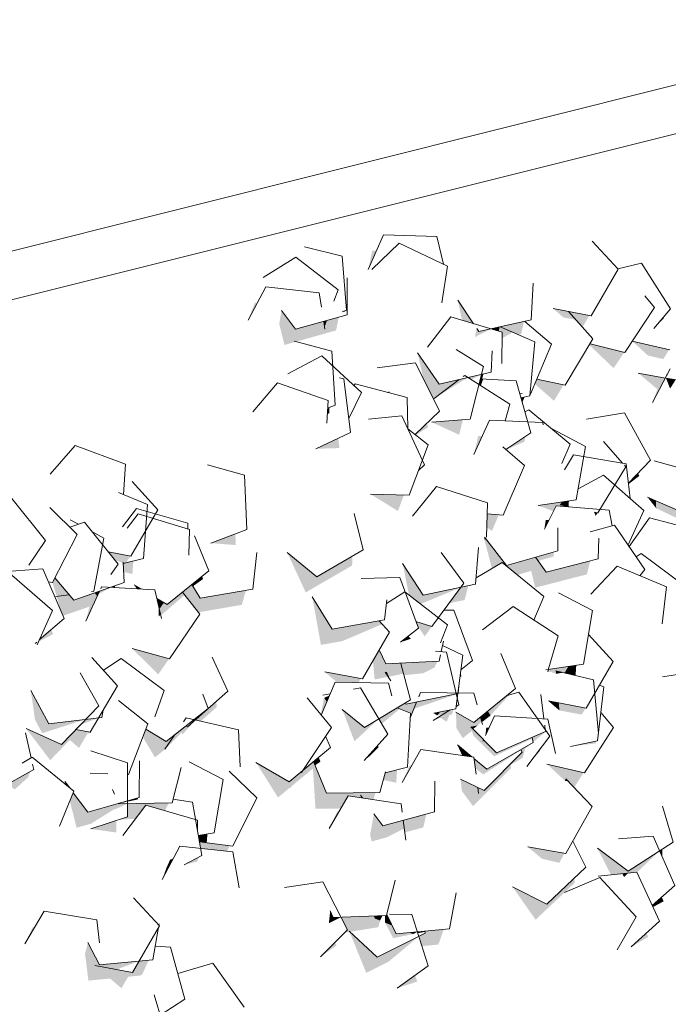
# Model space of a CAD drawing. Header units: millimetres. Extents: x 7522813 to 7573737, y -9734 to 10800.
# Tile 36 of 71: x 7537464 to 7538520, y 2394 to 3999. Entities that reach past the tile are written whole.
import ezdxf

# ---------------------------------------------------------------- set-up
doc = ezdxf.new("R2010")
doc.units = ezdxf.units.MM
doc.header["$MEASUREMENT"] = 0
for name, color, linetype in [('Nowe_2025-10-27 Żywopłot', 7, 'Continuous'), ('Nowe_260-A Balustrady', 7, 'Continuous'), ('Nowe_280-A Dachy Powłoki', 7, 'Continuous')]:
    doc.layers.add(name, color=color, linetype=linetype)
for name, color, linetype, lineweight, true_color in [('Nowe_2025-10-27 Żywopłot_Nr_pióra__81', 7, 'Continuous', 13, 0x6a6a6a), ('Nowe_2025-10-27 Żywopłot_Nr_pióra__82', 7, 'Continuous', 13, 0xaaaaaa), ('Nowe_280-A Dachy Powłoki_Nr_pióra__61', 7, 'Continuous', 13, 0x6a6a6a), ('Nowe_280-A Dachy Powłoki_Nr_pióra__81', 7, 'Continuous', 13, 0x6a6a6a)]:
    doc.layers.add(name, color=color, linetype=linetype, lineweight=lineweight, true_color=true_color)
doc.layers.add('Nowe_260-A Balustrady_Nr_pióra__11', color=7, linetype='Continuous', lineweight=13)

# ---------------------------------------------------------------- blocks, each defined once
blk = doc.blocks.new('ElemPrzekroju_10', base_point=(6982742.1, 0))
at = {"layer": 'Nowe_260-A Balustrady_Nr_pióra__11', "color": 7, "linetype": 'Continuous', "lineweight": 13}
blk.add_line((7524874.6, 472.5), (7545705.1, 5688.5), dxfattribs=at)
blk = doc.blocks.new('ElemPrzekroju_77', base_point=(6982742.1, 0))
at = {"layer": 'Nowe_280-A Dachy Powłoki_Nr_pióra__81', "linetype": 'Continuous', "lineweight": 0, "true_color": 0x1a1a1a}
for points in [[(7538031.5, 3591.6), (7538044.8, 3622.2), (7538037.9, 3622.4)], [(7537846.7, 3537.6), (7537835.8, 3508.7), (7537850.9, 3537.1)], [(7538202.9, 3503.1), (7538177.1, 3541.8), (7538184.1, 3508.8)], [(7537886.3, 3502.9), (7537895, 3468.6), (7537911.2, 3473.1), (7537911.1, 3474.5), (7537913.6, 3473.8), (7537978.9, 3492.2), (7537983.5, 3514), (7537963.2, 3508.3), (7537960.4, 3501), (7537959.7, 3501.5), (7537960.9, 3494.4), (7537927.5, 3498.2), (7537913.1, 3494.1), (7537908.4, 3500.4)], [(7538355.1, 3523.4), (7538332.6, 3527.7), (7538349.1, 3513.5)], [(7538357.8, 3522.9), (7538380.4, 3497.5), (7538391.3, 3516.5)], [(7538246.2, 3498.1), (7538272.5, 3486.7), (7538280.7, 3505.8)], [(7538231.2, 3494.7), (7538244.3, 3490.8), (7538244.9, 3497.8)], [(7538391.4, 3468.7), (7538431, 3430.7), (7538448.2, 3456.5), (7538392.6, 3470.6)], [(7538461.4, 3474.7), (7538487.2, 3451.1), (7538496, 3466.8)], [(7538111.8, 3455.7), (7538121, 3413.8), (7538124.5, 3406.7), (7538142.2, 3411.1)], [(7538213.9, 3413.3), (7538217, 3413.2), (7538219, 3421.4), (7538215.7, 3420.6)], [(7538471.2, 3422.5), (7538502.4, 3396.5), (7538494.4, 3374.8), (7538515.4, 3414.7)], [(7538124.5, 3406.7), (7538137.3, 3381), (7538138.7, 3381.4), (7538138.7, 3381.4), (7538145.8, 3386.8), (7538150.5, 3405.5), (7538146.7, 3404.6), (7538142.2, 3411.1)], [(7538211.6, 3404.2), (7538212.2, 3403.8), (7538211.8, 3405.1)], [(7538302.5, 3405.3), (7538333.9, 3377.5), (7538349.6, 3403.6), (7538305.7, 3412.8)], [(7538286.2, 3384), (7538280, 3382.5), (7538282.3, 3374.7)], [(7538126.6, 3340.5), (7538107.9, 3322.5), (7538109.1, 3321.6), (7538129.4, 3335)], [(7538134.8, 3342.7), (7538179.4, 3322.2), (7538185.5, 3346.8)], [(7537982.4, 3316.6), (7537945.8, 3299.4), (7537984.4, 3300.5)], [(7538210.6, 3320.5), (7538203.4, 3289.9), (7538217, 3320.2)], [(7538470.5, 3259.6), (7538455, 3243.5), (7538455.2, 3241.6), (7538472.9, 3255.2)], [(7538089.4, 3223.8), (7538034.9, 3225.5), (7538079.7, 3198)], [(7538346.6, 3212.7), (7538308, 3206.8), (7538332.8, 3197.7), (7538337.2, 3206.6), (7538358.7, 3204.8), (7538343.7, 3208)], [(7538499.9, 3214.6), (7538486.4, 3220.4), (7538500.4, 3202.4)], [(7538224.3, 3171.4), (7538232.8, 3165.6), (7538244.1, 3191.7), (7538224.9, 3193.2)], [(7537775.1, 3145.7), (7537815.7, 3142.4), (7537814.9, 3160.8)], [(7538220.4, 3152), (7538232.8, 3104.2), (7538249.6, 3114.2), (7538274.4, 3093.9), (7538296.8, 3100.4), (7538303.3, 3073), (7538387.6, 3094.7), (7538392.8, 3116.9), (7538321.3, 3098.5), (7538304, 3122.8), (7538256.3, 3108.9), (7538223.7, 3151.7), (7538223.7, 3151)], [(7537947.6, 3090.8), (7537899.4, 3130.5), (7537929.5, 3065.3), (7538005.1, 3109.1), (7538005.7, 3124.6)], [(7537632.1, 3112.4), (7537632.9, 3098.6), (7537647.2, 3095.2), (7537648.8, 3116.6)], [(7538087.4, 3112.6), (7538097.8, 3061), (7538098.6, 3060.4), (7538110.6, 3076.8)], [(7537512.3, 3082.4), (7537510.7, 3082.6), (7537511.5, 3080.7)], [(7537517, 3081.8), (7537523, 3061.7), (7537526.8, 3081.8), (7537520.7, 3089)], [(7537522.4, 3058.5), (7537524.2, 3057.8), (7537531, 3035), (7537534.4, 3027.2), (7537577.3, 3042.2), (7537571.3, 3018.6), (7537593.7, 3067.1), (7537589.1, 3060.3), (7537585.7, 3064.4), (7537551.6, 3052.5), (7537543.9, 3061.5)], [(7537612, 3073.6), (7537618.8, 3073.2), (7537619.3, 3076.2)], [(7537661.4, 3070.9), (7537650.2, 3077.6), (7537654.1, 3071.3)], [(7537729, 3065.7), (7537734.2, 3059), (7537734.5, 3059.2), (7537734.6, 3058.5), (7537754.7, 3032.9), (7537825.4, 3045), (7537832.2, 3068.6), (7537757.6, 3055.9), (7537744.3, 3078.1)], [(7538154.3, 3036.2), (7538155.1, 3036.2), (7538163.6, 3047.8), (7538188.3, 3052.9), (7538194.3, 3076), (7538181.7, 3073.3)], [(7537698.5, 3048.6), (7537687.2, 3055.4), (7537691.1, 3037.9)], [(7537940.2, 3058.2), (7537954.3, 2979.8), (7537989.3, 2986), (7538003.6, 3010.9), (7537972.4, 3005.4)], [(7537494.2, 2984.9), (7537518.1, 2997.3), (7537515, 3004.6), (7537495.5, 2987.8)], [(7537489.1, 2982.2), (7537489, 2982.1), (7537489.1, 2982.2)], [(7537707.1, 2957.4), (7537646.9, 2973.7), (7537689.4, 2931.7)], [(7538039, 2953.4), (7538041.8, 2923.7), (7538059.6, 2934.4), (7538059.1, 2935.1), (7538061.7, 2935.6), (7538084.7, 2949.5), (7538087, 2940.8), (7538103.3, 2944.2), (7538101.7, 2951.1), (7538059.9, 2948.9), (7538049.4, 2971.6)], [(7538324.7, 2939.6), (7538324.1, 2937.3), (7538337.3, 2932.6), (7538336.8, 2937.3), (7538351, 2933.9), (7538357.3, 2944.7)], [(7537960.4, 2935.8), (7537980.2, 2919), (7538015.5, 2918.4), (7538019.1, 2924.8)], [(7538181.6, 2933.3), (7538180.8, 2927.5), (7538183.3, 2928.5)], [(7537481.8, 2905.4), (7537488.5, 2858), (7537500.7, 2870.6)], [(7537954.2, 2866.3), (7537954.7, 2865.5), (7537963.7, 2886.9), (7537959.8, 2893.5), (7537959.2, 2893.5)], [(7538324.7, 2888.4), (7538342.8, 2872.9), (7538341.7, 2885.2)], [(7537750.3, 2857.6), (7537758.8, 2855.6), (7537784.7, 2878.5), (7537783.8, 2887.3)], [(7538091.4, 2885.2), (7538078.4, 2877.4), (7538100.4, 2868.7), (7538100, 2862.2), (7538110.2, 2886.7), (7538092.7, 2883.1)], [(7538225.9, 2871.8), (7538214, 2862), (7538215.5, 2856.5), (7538225.8, 2861), (7538230.7, 2865)], [(7537531.5, 2817.5), (7537474.3, 2843.3), (7537513.4, 2791.9), (7537545.3, 2824.9), (7537560.3, 2811.9), (7537574.1, 2835.4), (7537579.5, 2836.1), (7537581.9, 2843.6), (7537578.4, 2837.5), (7537555.2, 2842.1)], [(7537664.2, 2829.5), (7537684, 2796.6), (7537700.9, 2809.8), (7537700.1, 2810), (7537715.6, 2832.8), (7537702.1, 2822.1), (7537669.2, 2842.5)], [(7538175, 2844.2), (7538185.3, 2827.7), (7538199.9, 2839.6), (7538202.7, 2831.9), (7538209.1, 2835.6), (7538201.1, 2843.8)], [(7538195.2, 2801.3), (7538176.5, 2816.8), (7538184.4, 2799.6), (7538192.4, 2798.4)], [(7537949, 2795.3), (7537951.2, 2795.3), (7537951, 2797)], [(7538036.8, 2804.9), (7538028.8, 2796.1), (7538030.8, 2796.1), (7538036.6, 2801.1)], [(7538211.1, 2737.6), (7538183.9, 2741.6), (7538202, 2717.1), (7538263.9, 2779.1), (7538263.2, 2784.1), (7538280.7, 2794.2), (7538276.9, 2799.6), (7538220.1, 2742.6), (7538209.8, 2747.5)], [(7538305.8, 2802.6), (7538289.7, 2781.6), (7538307.1, 2802.6)], [(7537902.5, 2756.7), (7537848.5, 2788.3), (7537884.4, 2731.1), (7537903.8, 2747.3), (7537904.7, 2746.4), (7537907, 2749.9), (7537941.3, 2778.3), (7537945.4, 2712.8), (7537986.8, 2713.2), (7537998.9, 2734), (7538021.9, 2730.5), (7538018.5, 2735.1), (7538033, 2739.1), (7537963.5, 2738.4), (7537942.4, 2789.8), (7537925.1, 2775.4), (7537922.8, 2772), (7537921.4, 2772.4)], [(7538056.1, 2759.7), (7538077, 2755.1), (7538078.3, 2776.2), (7538059.2, 2771.1)], [(7538086.4, 2755.7), (7538102.1, 2783.3), (7538098.9, 2783.8)], [(7538382.1, 2771.4), (7538322.5, 2785.5), (7538351.6, 2758.5), (7538353.3, 2761.6), (7538366.8, 2747.4)], [(7537579.7, 2770.8), (7537578.3, 2770.8), (7537579.7, 2769.9)], [(7537537.4, 2757.1), (7537538.6, 2752.1), (7537545.1, 2746.8)], [(7537545.3, 2725.5), (7537556.4, 2681.8), (7537579.8, 2688.4), (7537579.8, 2708.9), (7537574.5, 2707.4), (7537550.9, 2738.9)], [(7537627.2, 2695.5), (7537652.3, 2696.1), (7537669.3, 2718.6), (7537686.4, 2713.6), (7537685, 2722), (7537639.4, 2720.9), (7537639.4, 2699.5)], [(7537967.9, 2680.7), (7537983.8, 2708), (7537980.9, 2708.5)], [(7538088.3, 2694.1), (7538090.8, 2674.1), (7538121.1, 2682.3), (7538126, 2704.3)], [(7537621.3, 2693.5), (7537579.8, 2679.8), (7537621.3, 2674)], [(7538061.4, 2666.1), (7538034.4, 2670.3), (7538037, 2659.5)], [(7537756.3, 2658.8), (7537757.9, 2649.3), (7537761.6, 2648), (7537762.3, 2647.9), (7537762.5, 2649.2), (7537764.5, 2647.7), (7537801.5, 2643.8), (7537805.8, 2652.5)], [(7538291.3, 2650.5), (7538314.4, 2631.3), (7538327.9, 2644.1)], [(7538454.8, 2611), (7538404.7, 2648.4), (7538426.7, 2605.2), (7538456.6, 2608.2), (7538455.2, 2611.3)], [(7538510.2, 2646.9), (7538505.8, 2644), (7538510.1, 2634.3)], [(7537703, 2617.1), (7537695.8, 2597.3), (7537703.8, 2612.5)], [(7538322.1, 2557.5), (7538266.2, 2585.7), (7538304, 2531.9), (7538351, 2576.3), (7538350.9, 2576.4), (7538351.3, 2576.6), (7538367.7, 2592.1), (7538366.8, 2599.7)], [(7538493.7, 2555.2), (7538495, 2552.5), (7538512.5, 2561.9), (7538509.4, 2568.9)], [(7537987, 2536.2), (7537997.8, 2515.5), (7537993.7, 2511.4), (7538001.1, 2511.7), (7538028.1, 2445.4), (7538064.5, 2463.6), (7538059.9, 2477.8), (7538046.1, 2470.9), (7538000.4, 2513.3), (7538041.9, 2534.1), (7538040.6, 2537.9)], [(7537471.8, 2492.8), (7537487.9, 2519.8), (7537485.4, 2520.2)], [(7538113.8, 2504.8), (7538118.9, 2488.9), (7538145.7, 2491.4), (7538154.3, 2516.1), (7538123.6, 2513.3), (7538124.2, 2510)], [(7538459.6, 2487.5), (7538487.5, 2504), (7538484.6, 2510.4)], [(7537977.1, 2494.9), (7537953.7, 2471.5), (7537979.7, 2489.9)], [(7537570.1, 2476.3), (7537575.6, 2432.7), (7537610.8, 2436.1), (7537629.5, 2420.2), (7537640.3, 2439), (7537660.2, 2440.9), (7537655.3, 2459.1), (7537647.6, 2445.7), (7537585.8, 2457.3), (7537590.2, 2465), (7537585.7, 2473.7)], [(7538107.9, 2441.4), (7538078.4, 2420.4), (7538111.1, 2431.2)]]:
    blk.add_hatch(color=250, dxfattribs=at).paths.add_polyline_path(points)
at = {"layer": 'Nowe_280-A Dachy Powłoki_Nr_pióra__61', "color": 251, "linetype": 'Continuous', "lineweight": 13, "true_color": 0x6a6a6a}
for p, q in [((7525090.8, 452.4), (7545724.4, 5610.8)), ((7538232, 3433.6), (7538232.9, 3433.8)), ((7538062.9, 3391.3), (7538065.5, 3391.9))]:
    blk.add_line(p, q, dxfattribs=at)
blk = doc.blocks.new('ElemPrzekroju_352', base_point=(6982742.1, 0))
at = {"layer": 'Nowe_2025-10-27 Żywopłot_Nr_pióra__81', "linetype": 'Continuous', "lineweight": 0, "true_color": 0x1a1a1a}
for points in [[(7537908.4, 3500.4), (7537890.2, 3524.7), (7537886.3, 3502.9)], [(7537993.3, 3524.4), (7537989, 3522.6), (7537994, 3522.9)], [(7538355.1, 3523.4), (7538349.1, 3513.5), (7538369.6, 3509.6), (7538357.8, 3522.9)], [(7537958.8, 3507), (7537927.5, 3498.2), (7537960.9, 3494.4)], [(7537963.2, 3508.3), (7537958.8, 3507), (7537959.7, 3501.5), (7537960.4, 3501)], [(7538244.9, 3497.8), (7538244.3, 3490.8), (7538249.3, 3489.3), (7538249.2, 3479.3), (7538266.7, 3489.2), (7538246.2, 3498.1)], [(7538280.7, 3505.8), (7538272.5, 3486.7), (7538276.6, 3484.9), (7538280.7, 3486.9), (7538284.9, 3506.7)], [(7538496.6, 3495.2), (7538513, 3512.2), (7538511.6, 3513)], [(7538208, 3495.5), (7538205.2, 3481.4), (7538231.2, 3494.7), (7538211.5, 3490.3)], [(7537911.1, 3474.5), (7537911.2, 3473.1), (7537912.6, 3474.1)], [(7538487.2, 3451.1), (7538512, 3445.6), (7538521.6, 3461), (7538496, 3466.8)], [(7538193.9, 3415.6), (7538199.5, 3412), (7538215.7, 3420.6)], [(7538517.5, 3421.4), (7538515.2, 3414.7), (7538515.4, 3414.7), (7538519.1, 3421.8)], [(7538179.6, 3412.2), (7538138.7, 3381.4), (7538138.7, 3381.4), (7538193.9, 3415.6)], [(7538145.8, 3386.8), (7538179.6, 3412.2), (7538150.5, 3405.5)], [(7538211.8, 3405.1), (7538212.2, 3403.8), (7538214.7, 3402.2), (7538218.7, 3413.1), (7538213.9, 3413.3)], [(7538532.1, 3411.7), (7538516.4, 3414.5), (7538523, 3397.4)], [(7538282.3, 3389.5), (7538278, 3389.9), (7538278, 3389.7)], [(7537964.6, 3356), (7537968.2, 3357.5), (7537967.9, 3366.7), (7537965.2, 3365.6)], [(7538255.4, 3298.4), (7538256.1, 3297.8), (7538285.8, 3310.8), (7538287.2, 3319.5)], [(7538358.8, 3279.9), (7538351.1, 3265.2), (7538360, 3280.3)], [(7538343.7, 3208), (7538357.6, 3205), (7538358.2, 3214.5), (7538346.6, 3212.7)], [(7538544, 3195.6), (7538499.9, 3214.6), (7538500.4, 3202.4), (7538536.6, 3185.2), (7538559.7, 3212.4)], [(7538404.9, 3194.9), (7538399.6, 3196), (7538401.6, 3189.9)], [(7538320.5, 3183.1), (7538318.2, 3168.5), (7538325.5, 3183.2)], [(7538223.7, 3151.7), (7538220.9, 3155.4), (7538220.4, 3152), (7538223.7, 3151)], [(7538304, 3122.8), (7538308.4, 3116.7), (7538333.3, 3123.7), (7538333.2, 3131.3)], [(7538098.6, 3060.4), (7538116.7, 3046.4), (7538181.7, 3073.3), (7538121.1, 3060.7), (7538110.6, 3076.8)], [(7538181.7, 3073.3), (7538185.7, 3078.6), (7538185.7, 3078.7)], [(7538145.4, 3024.1), (7538145.6, 3024), (7538154.5, 3036.2), (7538154.3, 3036.2)], [(7537989.3, 2986), (7538052.7, 3013), (7538053.1, 3014.4), (7538048.9, 3019), (7538003.6, 3010.9)], [(7538134.9, 3010), (7538109, 3017.9), (7538111.8, 3010.4), (7538123.4, 2993.6), (7538145.4, 3024.1)], [(7538083.7, 2984.2), (7538100.8, 2989.7), (7538096.8, 2994.3)], [(7538101.7, 2951.1), (7538103.3, 2944.2), (7538120.7, 2933.5), (7538139.3, 2942.8), (7538144.2, 2953.4)], [(7538084.7, 2949.5), (7538061.7, 2935.6), (7538065.1, 2928), (7538089, 2932.8)], [(7538087, 2940.8), (7538089.7, 2930.4), (7538120.7, 2933.5), (7538103.3, 2944.2)], [(7538324.7, 2939.6), (7538320.6, 2938.9), (7538324.4, 2938.5)], [(7538336.8, 2937.3), (7538337.3, 2932.6), (7538348.1, 2934.6)], [(7538351, 2933.9), (7538366.6, 2930.3), (7538369.1, 2930.5), (7538370.2, 2946.8), (7538357.3, 2944.7)], [(7538041.8, 2923.7), (7538041.9, 2923.4), (7538063.6, 2927.7), (7538068.1, 2921.1), (7538059.6, 2934.4)], [(7538059.1, 2935.1), (7538063.8, 2927.9), (7538065.1, 2928), (7538061.7, 2935.6)], [(7537968.1, 2897.3), (7537959.8, 2893.5), (7537963.7, 2886.9)], [(7538091.4, 2885.2), (7538091.6, 2884.8), (7538098.7, 2888.5), (7538098.5, 2889.4)], [(7538105.6, 2875.7), (7538172.3, 2898.4), (7538173.4, 2899.8), (7538110.2, 2886.7)], [(7538113.4, 2897.6), (7538113.5, 2894.9), (7538114.7, 2897.7)], [(7538172.3, 2898.4), (7538175, 2900.1), (7538173.4, 2899.8)], [(7538175, 2900.1), (7538175.1, 2899.4), (7538175.3, 2899.5), (7538176.4, 2900.4)], [(7538175.3, 2899.5), (7538177.3, 2900.6), (7538176.4, 2900.4)], [(7538177.3, 2900.6), (7538177.3, 2900.1), (7538177.7, 2900.3), (7538177.9, 2900.7)], [(7538225.9, 2871.8), (7538230.7, 2865), (7538261.2, 2898.1), (7538256.2, 2896.6)], [(7537989.1, 2874.3), (7538009, 2822.7), (7538048.5, 2859.5), (7538025.1, 2845.4)], [(7538078.4, 2877.4), (7538048.5, 2859.5), (7538053.5, 2851.1), (7538082.9, 2875.7)], [(7538137, 2856.8), (7538149.6, 2860.8), (7538159.2, 2854.5), (7538163.4, 2865.3), (7538168.2, 2866.9), (7538169.7, 2874.7), (7538164.9, 2873.7)], [(7538143.7, 2864.7), (7538154, 2867.1), (7538164.9, 2873.7), (7538148.6, 2870.5)], [(7538341.7, 2885.2), (7538342.8, 2872.9), (7538379, 2866.2), (7538385.5, 2876.7)], [(7538138.1, 2868.5), (7538143.7, 2864.7), (7538148.6, 2870.5)], [(7538203.4, 2853.2), (7538174.3, 2870.4), (7538175, 2844.2), (7538201.1, 2843.8), (7538198.6, 2846.3), (7538209.6, 2848.5), (7538215.9, 2854.9), (7538214, 2862)], [(7538216.2, 2853.6), (7538225.8, 2861), (7538215.5, 2856.5)], [(7538209.6, 2848.5), (7538198.6, 2846.3), (7538202.1, 2842.8)], [(7538222.3, 2832.2), (7538228.3, 2845.1), (7538223.5, 2844.6)], [(7538209.1, 2835.6), (7538202.7, 2831.9), (7538236.3, 2798.2), (7538298.6, 2827.2), (7538298.2, 2829), (7538240.2, 2803.7), (7538220.8, 2823.6), (7538218, 2823), (7538219.1, 2825.3)], [(7538218, 2823), (7538220.8, 2823.6), (7538219.1, 2825.3)], [(7538319.6, 2838.4), (7538298.2, 2829), (7538300, 2821.6), (7538319.3, 2837.4)], [(7538404.4, 2834.4), (7538406.1, 2835.1), (7538406.1, 2835.2)], [(7538036.8, 2804.9), (7538036.6, 2801.1), (7538048.8, 2813.5), (7538046.3, 2815.3)], [(7538205.6, 2778.9), (7538218.6, 2768.6), (7538280.2, 2808.1), (7538279.8, 2808.8), (7538224.5, 2777), (7538203.5, 2794.4)], [(7538282, 2804.7), (7538276.9, 2799.6), (7538280.7, 2794.2), (7538283.1, 2796.4), (7538287.1, 2811), (7538295.4, 2817.8), (7538279.8, 2808.8)], [(7538305.8, 2802.6), (7538307.1, 2802.6), (7538311, 2807.6), (7538310.9, 2809.2)], [(7538361, 2814.4), (7538401.8, 2819.1), (7538401.7, 2822.9)], [(7537949, 2795.3), (7537942.4, 2789.8), (7537945, 2783.6), (7537953.6, 2789.6), (7537951.2, 2795.3)], [(7538024.8, 2791.6), (7538030.8, 2796.1), (7538028.8, 2796.1)], [(7538195.2, 2801.3), (7538192.4, 2798.4), (7538200, 2797.3)], [(7537921.4, 2772.4), (7537921.6, 2772.3), (7537925.1, 2775.4)], [(7538181.8, 2760.7), (7538183.9, 2741.6), (7538211.1, 2737.6), (7538209.8, 2747.5)], [(7538351.6, 2758.5), (7538357.5, 2757.1), (7538353.3, 2761.6)], [(7538018.5, 2735.1), (7538021.9, 2730.5), (7538039.9, 2727.7), (7538043.2, 2739.1), (7538033, 2739.1)], [(7538055.1, 2685.1), (7538040.7, 2704.7), (7538034.4, 2670.3), (7538061.4, 2666.1), (7538090, 2680.6), (7538088.3, 2694.1)], [(7538327.9, 2644.1), (7538314.4, 2631.3), (7538342.6, 2624.6), (7538350.9, 2640)], [(7538455.2, 2611.3), (7538456.6, 2608.2), (7538468.7, 2609.4), (7538468.9, 2609), (7538505.8, 2644)], [(7538454.9, 2608), (7538445, 2607), (7538448.1, 2601.5)], [(7538351.2, 2576.5), (7538350.9, 2576.4), (7538351, 2576.3)], [(7537974, 2535.8), (7537969.4, 2546.2), (7537967.2, 2526.2), (7537987, 2536.2)], [(7538040.6, 2537.9), (7538041.9, 2534.1), (7538050.7, 2530.5), (7538054.6, 2538.4)], [(7538058.5, 2538.5), (7538058.7, 2527.2), (7538070.3, 2522.5), (7538061.4, 2540.2), (7538061, 2538.6)], [(7538041.9, 2534.1), (7538000.4, 2513.3), (7538001.6, 2512.3), (7538047.7, 2519.7), (7538050.7, 2530.5)], [(7538070.3, 2522.5), (7538058.7, 2527.2), (7538072.1, 2501.9), (7538104.7, 2508.5), (7538098.6, 2511), (7538077.1, 2509)], [(7538059.9, 2477.8), (7538064.5, 2463.6), (7538113.8, 2504.8)], [(7538098.6, 2511), (7538104.7, 2508.5), (7538111.4, 2512.2)], [(7538111.4, 2512.2), (7538112.1, 2510), (7538123.8, 2512.3), (7538123.6, 2513.3)]]:
    blk.add_hatch(color=250, dxfattribs=at).paths.add_polyline_path(points)
at = {"layer": 'Nowe_2025-10-27 Żywopłot_Nr_pióra__82', "color": 253, "linetype": 'Continuous', "lineweight": 13, "true_color": 0xaaaaaa}
for p, q in [((7538056, 3648), (7538031.5, 3591.6)), ((7538143, 3645.2), (7538056, 3648)), ((7538154.2, 3600.3), (7538143, 3645.2)), ((7537988.8, 3613.4), (7537927.8, 3628.4)), ((7538081.9, 3634.6), (7538037.1, 3591.4)), ((7538160.7, 3597.2), (7538081.9, 3634.6)), ((7538438.2, 3592.1), (7538396.1, 3637.9)), ((7537913.3, 3611.8), (7537860.4, 3578.5)), ((7537982.5, 3558.2), (7537913.3, 3611.8)), ((7537995.8, 3525.5), (7537988.8, 3613.4)), ((7538151.1, 3537.2), (7538160.7, 3597.2)), ((7538476.6, 3601.6), (7538437.9, 3592.5)), ((7538523.9, 3527.5), (7538476.6, 3601.6)), ((7538394.3, 3515.9), (7538438.2, 3592.1)), ((7537864.7, 3563.2), (7537835.8, 3508.7)), ((7537951.2, 3553.3), (7537864.7, 3563.2)), ((7537996.9, 3517.8), (7537997.3, 3578)), ((7538296.5, 3509.3), (7538300.1, 3569.2)), ((7537955.1, 3529.9), (7537951.2, 3553.3)), ((7537975.3, 3539.7), (7537982.5, 3558.2)), ((7538497.7, 3529.4), (7538481.9, 3548.8)), ((7538177.1, 3541.8), (7538202.9, 3503.1)), ((7537890.2, 3524.7), (7537913.1, 3494.1)), ((7537913.1, 3494.1), (7537996.9, 3517.8)), ((7537989, 3522.6), (7537995.8, 3525.5)), ((7538165.7, 3514.2), (7538127.9, 3465.1)), ((7538249.3, 3489.3), (7538165.7, 3514.2)), ((7538332.6, 3527.7), (7538394.3, 3515.9)), ((7538397.3, 3478.4), (7538357.8, 3522.9)), ((7538449.1, 3456.2), (7538497.7, 3529.4)), ((7538496.6, 3495.2), (7538523.9, 3527.5)), ((7537960.9, 3494.4), (7537958.8, 3507)), ((7537960.4, 3501), (7537963.2, 3508.3)), ((7538211.5, 3490.3), (7538296.5, 3509.3)), ((7538302.5, 3473.7), (7538246.2, 3498.1)), ((7538329.9, 3469.6), (7538286.3, 3507)), ((7538208, 3495.5), (7538211.5, 3490.3)), ((7538248.8, 3438.5), (7538249.3, 3489.3)), ((7537971.8, 3458.5), (7537911.1, 3474.5)), ((7538294.4, 3385.9), (7538302.5, 3473.7)), ((7538295.4, 3388.6), (7538329.9, 3469.6)), ((7538352, 3403.1), (7538397.3, 3478.4)), ((7538392.6, 3470.6), (7538449.1, 3456.2)), ((7538461.4, 3474.7), (7538522.6, 3460.7)), ((7537955.8, 3450.6), (7537900.2, 3421.7)), ((7538020.2, 3391.3), (7537955.8, 3450.6)), ((7537977.4, 3370.4), (7537971.8, 3458.5)), ((7538111.8, 3455.7), (7538146.7, 3404.6)), ((7538218.9, 3433.2), (7538174.4, 3461)), ((7538231.5, 3424.3), (7538233.3, 3459.1)), ((7538108.3, 3439.3), (7538045.9, 3431.3)), ((7538147.5, 3360.6), (7538108.3, 3439.3)), ((7538146.7, 3404.6), (7538231.5, 3424.3)), ((7538188.6, 3419), (7538185.8, 3416.9)), ((7538262.1, 3371.8), (7538188.6, 3419)), ((7538197.5, 3347.8), (7538218.9, 3433.2)), ((7538471.2, 3422.5), (7538515.4, 3414.7)), ((7538523.1, 3429.4), (7538494.4, 3374.8)), ((7537883.7, 3407), (7537843.5, 3359.6)), ((7537965.9, 3378), (7537883.7, 3407)), ((7537991.5, 3413.6), (7537984.4, 3415)), ((7538002.5, 3326.1), (7537991.5, 3413.6)), ((7538010.2, 3405.1), (7538008.3, 3402.4)), ((7538094.5, 3383), (7538010.2, 3405.1)), ((7538179.6, 3412.2), (7538138.7, 3381.4)), ((7538272.3, 3410.2), (7538213.9, 3413.3)), ((7538296.1, 3325.4), (7538272.3, 3410.2)), ((7538305.7, 3412.8), (7538352, 3403.1)), ((7538516.4, 3414.5), (7538533.1, 3411.6)), ((7537999.7, 3348.7), (7538020.2, 3391.3)), ((7538278, 3389.9), (7538282.3, 3389.5)), ((7538280, 3382.5), (7538294.4, 3385.9)), ((7538294.7, 3388.7), (7538295.4, 3388.6)), ((7537963.7, 3340.9), (7537965.9, 3378)), ((7537965.2, 3365.6), (7537977.4, 3370.4)), ((7538095.6, 3332.6), (7538094.5, 3383)), ((7538254.3, 3344.9), (7538262.1, 3371.8)), ((7538107.9, 3322.5), (7538147.5, 3360.6)), ((7538292.8, 3363), (7538286.6, 3359.4)), ((7538360, 3307), (7538292.8, 3363)), ((7538449, 3358), (7538387, 3347.7)), ((7538491, 3280.8), (7538449, 3358)), ((7538086.1, 3353.1), (7538031.9, 3347.6)), ((7538123.1, 3273.2), (7538086.1, 3353.1)), ((7538134.8, 3342.7), (7538197.5, 3347.8)), ((7538228.7, 3346), (7538203.4, 3289.9)), ((7538315.6, 3342.2), (7538228.7, 3346)), ((7538316.5, 3338.6), (7538315.6, 3342.2)), ((7537945.8, 3299.4), (7538002.5, 3326.1)), ((7538128.8, 3305.9), (7538095.9, 3332)), ((7538255.4, 3298.4), (7538296.1, 3325.4)), ((7538385.2, 3303.2), (7538329.8, 3332.4)), ((7538097.8, 3223.5), (7538128.8, 3305.9)), ((7538346.6, 3275.4), (7538360, 3307)), ((7538445.3, 3276.1), (7538414.3, 3311.4)), ((7538285.8, 3272), (7538250.7, 3302.5)), ((7538365.5, 3289.4), (7538351.1, 3265.2)), ((7538451.4, 3275.1), (7538365.5, 3289.4)), ((7538370.1, 3216.3), (7538385.2, 3303.2)), ((7538457.8, 3218.4), (7538451.4, 3275.1)), ((7538455, 3243.5), (7538491, 3280.8)), ((7538557.4, 3262.7), (7538497, 3279.8)), ((7538113.1, 3264.1), (7538123.1, 3273.2)), ((7538250.9, 3191.2), (7538285.8, 3272)), ((7538405.1, 3194.8), (7538450.8, 3269.9)), ((7538450.8, 3269.9), (7538448.6, 3272.4)), ((7538414.6, 3256.6), (7538373.2, 3234.1)), ((7538480.2, 3198.7), (7538414.6, 3256.6)), ((7538034.9, 3225.5), (7538097.8, 3223.5)), ((7538142.4, 3237.8), (7538103.6, 3189.3)), ((7538225.4, 3211.3), (7538142.4, 3237.8)), ((7538223.8, 3155.4), (7538225.4, 3211.3)), ((7538308, 3206.8), (7538370.1, 3216.3)), ((7538486.4, 3220.4), (7538544, 3195.6)), ((7538023.1, 3134.7), (7538008.7, 3194)), ((7538224.9, 3193.2), (7538250.9, 3191.2)), ((7538337.2, 3206.6), (7538318.2, 3168.5)), ((7538423.9, 3199.1), (7538337.2, 3206.6)), ((7538343.7, 3208), (7538358.7, 3204.8)), ((7538399.6, 3196), (7538405.1, 3194.8)), ((7538428.7, 3174), (7538423.9, 3199.1)), ((7538454.5, 3142.7), (7538480.2, 3198.7)), ((7538489.5, 3186.7), (7538456.1, 3140.3)), ((7538573.8, 3164.6), (7538489.5, 3186.7)), ((7538340, 3133.2), (7538339.9, 3170.7)), ((7538432.3, 3175), (7538392.6, 3164.2)), ((7538482.1, 3102.6), (7538432.3, 3175)), ((7538220.9, 3155.4), (7538256.3, 3108.9)), ((7538223.7, 3151), (7538223.7, 3151.7)), ((7538405.7, 3120.2), (7538406.7, 3153.8)), ((7537899.4, 3130.5), (7537947.6, 3090.8)), ((7537947.6, 3090.8), (7538023.1, 3134.7)), ((7538187.1, 3080.6), (7538150.3, 3130.5)), ((7538206.3, 3078.5), (7538210.7, 3138.3)), ((7538256.3, 3108.9), (7538340, 3133.2)), ((7538249.6, 3114.2), (7538207.1, 3089)), ((7538317.3, 3058.7), (7538249.6, 3114.2)), ((7538304, 3122.8), (7538321.3, 3098.5)), ((7538321.3, 3098.5), (7538405.7, 3120.2)), ((7538475.9, 3128.6), (7538467.9, 3123.3)), ((7538546, 3076.3), (7538475.9, 3128.6)), ((7538087.4, 3112.6), (7538121.1, 3060.7)), ((7538436.6, 3107.9), (7538393.8, 3062.7)), ((7538517.1, 3074.2), (7538436.6, 3107.9)), ((7538474, 3092.3), (7538482.1, 3102.6)), ((7538082.6, 3089.6), (7538019.8, 3088.2)), ((7538113, 3007), (7538082.6, 3089.6)), ((7538091.2, 3066.1), (7538060.9, 3047)), ((7538160.4, 3012.5), (7538091.2, 3066.1)), ((7538121.1, 3060.7), (7538206.3, 3078.5)), ((7538134.9, 3010), (7538187.1, 3080.6)), ((7538510.2, 3014), (7538517.1, 3074.2)), ((7537940.2, 3058.2), (7537972.4, 3005.4)), ((7538058.1, 3020.6), (7538061.5, 3053.1)), ((7538301.3, 3020.2), (7538317.3, 3058.7)), ((7538396.6, 3035.6), (7538341, 3064.6)), ((7538170.8, 3036.6), (7538154.3, 3036.2)), ((7538201.4, 2954.1), (7538170.8, 3036.6)), ((7538267.3, 3042.1), (7538217.4, 3004.5)), ((7538340.8, 2994.8), (7538267.3, 3042.1)), ((7538381.9, 2948.6), (7538396.6, 3035.6)), ((7537972.4, 3005.4), (7538058.1, 3020.6)), ((7538066, 3000.4), (7538048.9, 3019)), ((7538109, 3017.9), (7538134.9, 3010)), ((7538083.7, 2984.2), (7538113, 3007)), ((7538149.1, 2983.1), (7538160.4, 3012.5)), ((7538022.2, 2924.2), (7538066, 3000.4)), ((7538150.3, 2968.9), (7538154.2, 2985.9)), ((7538325.1, 2940.9), (7538340.8, 2994.8)), ((7538430.5, 2952.6), (7538390, 2996.7)), ((7538049.4, 2971.6), (7538059.9, 2948.9)), ((7538158.9, 2968.1), (7538140.7, 2969.8)), ((7538185.4, 2963), (7538152.5, 2978.6)), ((7538059.9, 2948.9), (7538146.8, 2953.5)), ((7538146.8, 2953.5), (7538149.1, 2963.7)), ((7538179.1, 2882.3), (7538158.9, 2968.1)), ((7538174.1, 2875.5), (7538185.4, 2963)), ((7538182.3, 2939.1), (7538201.4, 2954.1)), ((7538271, 2908.8), (7538247.3, 2965.5)), ((7538386.4, 2876.6), (7538430.5, 2952.6)), ((7538100, 2890.4), (7538084.7, 2949.5)), ((7538320.6, 2938.9), (7538381.9, 2948.6)), ((7538323.7, 2936.1), (7538324.7, 2939.6)), ((7538398, 2923), (7538336.8, 2937.3)), ((7538573, 2937.8), (7538510.9, 2927.8)), ((7537960.4, 2935.8), (7538022.2, 2924.2)), ((7538059.1, 2935.1), (7538068.1, 2921.1)), ((7538406.2, 2835.2), (7538398, 2923)), ((7537977.3, 2919.1), (7537954.7, 2865.5)), ((7538064.3, 2917.4), (7537977.3, 2919.1)), ((7538018.9, 2910), (7538007.2, 2907.7)), ((7538063.4, 2834.2), (7538018.9, 2910)), ((7538069.7, 2896.8), (7538064.3, 2917.4)), ((7538178, 2901.2), (7538178.9, 2912.7)), ((7538203.4, 2853.2), (7538271, 2908.8)), ((7538405, 2823.6), (7538415.2, 2911.2)), ((7538415.2, 2911.2), (7538408.3, 2914.4)), ((7537971.3, 2845.2), (7537932.1, 2893.4)), ((7537969.3, 2900.2), (7537957.3, 2897.8)), ((7538025.1, 2845.4), (7538100, 2890.4)), ((7538092.7, 2883.1), (7538178, 2900.7)), ((7538116.5, 2902), (7538113.5, 2894.9)), ((7538203.6, 2900.9), (7538116.5, 2902)), ((7538178, 2900.7), (7538178, 2901)), ((7538208.6, 2882.3), (7538203.6, 2900.9)), ((7538276.7, 2902.5), (7538256.2, 2896.6)), ((7538327.4, 2830.8), (7538276.7, 2902.5)), ((7538317.5, 2859.2), (7538312.4, 2898.8)), ((7538324.7, 2888.4), (7538386.4, 2876.6)), ((7537989.1, 2874.3), (7538025.1, 2845.4)), ((7538100.4, 2868.7), (7538078.4, 2877.4)), ((7538091.4, 2885.2), (7538092.7, 2883.1)), ((7538110.2, 2886.7), (7538100, 2862.2)), ((7538137, 2856.8), (7538164.9, 2873.7)), ((7538138.1, 2868.5), (7538174.1, 2875.5)), ((7538174.6, 2879.6), (7538179.1, 2882.3)), ((7538095.1, 2780.7), (7538100.4, 2868.7)), ((7538174.3, 2870.4), (7538203.4, 2853.2)), ((7538217.2, 2850.1), (7538214, 2862)), ((7538237.2, 2864), (7538222.3, 2832.2)), ((7538324.1, 2858.8), (7538237.2, 2864)), ((7538336.4, 2803), (7538324.1, 2858.8)), ((7538431, 2845.1), (7538410.4, 2869.6)), ((7537922.8, 2772), (7537971.3, 2845.2)), ((7538198.6, 2846.3), (7538240.2, 2803.7)), ((7538319.7, 2841.6), (7538318.8, 2849.1)), ((7538383.7, 2771.1), (7538431, 2845.1)), ((7537969.8, 2812.6), (7537962, 2831.2)), ((7538024.8, 2791.6), (7538063.4, 2834.2)), ((7538219.1, 2825.3), (7538218, 2823)), ((7538240.2, 2803.7), (7538320.1, 2838.6)), ((7538289.7, 2781.6), (7538327.4, 2830.8)), ((7538300.2, 2820.6), (7538298.2, 2829)), ((7538320.1, 2838.6), (7538320, 2839.6)), ((7537902.5, 2756.7), (7537969.8, 2812.6)), ((7538117, 2809.3), (7538086.4, 2755.7)), ((7538203.1, 2796.9), (7538117, 2809.3)), ((7538176.5, 2816.8), (7538200, 2797.3)), ((7538224.5, 2777), (7538300.2, 2820.6)), ((7538282, 2804.7), (7538279.8, 2808.8)), ((7538361, 2814.4), (7538405, 2823.6)), ((7538206.9, 2768.9), (7538203.1, 2796.9)), ((7538203.5, 2794.4), (7538224.5, 2777)), ((7538220.1, 2742.6), (7538282, 2804.7)), ((7537848.5, 2788.3), (7537902.5, 2756.7)), ((7537942.4, 2789.8), (7537963.5, 2738.4)), ((7538059.2, 2771.1), (7538095.1, 2780.7)), ((7538322.5, 2785.5), (7538383.7, 2771.1)), ((7537921.4, 2772.4), (7537922.8, 2772)), ((7538050.5, 2739.2), (7538059.7, 2772.7)), ((7538181.8, 2760.7), (7538220.1, 2742.6)), ((7538396.1, 2716.4), (7538353.3, 2761.6)), ((7538139.2, 2707.9), (7538140, 2757.8)), ((7538211.1, 2737.6), (7538209.8, 2747.5)), ((7537963.5, 2738.4), (7538050.5, 2739.2)), ((7537998.9, 2734), (7537967.9, 2680.7)), ((7538085, 2720.7), (7537998.9, 2734)), ((7538018.5, 2735.1), (7538021.9, 2730.5)), ((7538086.7, 2707.2), (7538085, 2720.7)), ((7538353.2, 2639.6), (7538396.1, 2716.4)), ((7538528.1, 2658.5), (7538510.9, 2717.1)), ((7538040.7, 2704.7), (7538055.1, 2685.1)), ((7538055.1, 2685.1), (7538139.2, 2707.9)), ((7538092.4, 2661.3), (7538088.3, 2694.1)), ((7538495.3, 2668.1), (7538438.9, 2663.6)), ((7538530.5, 2587.5), (7538495.3, 2668.1)), ((7538291.3, 2650.5), (7538353.2, 2639.6)), ((7538385.8, 2617.6), (7538364.6, 2660)), ((7538404.7, 2648.4), (7538454.8, 2611)), ((7538454.8, 2611), (7538528.1, 2658.5)), ((7538322.1, 2557.5), (7538385.8, 2617.6)), ((7538408.6, 2600.9), (7538350.9, 2576.4)), ((7538468.7, 2609.4), (7538406.1, 2603.1)), ((7538468, 2536.4), (7538408.6, 2600.9)), ((7538505.6, 2529.6), (7538468.7, 2609.4)), ((7537957.2, 2593.5), (7537895, 2584.4)), ((7537997.8, 2515.5), (7537957.2, 2593.5)), ((7538061, 2538.6), (7538075.3, 2596.2)), ((7538266.2, 2585.7), (7538322.1, 2557.5)), ((7538493.7, 2555.2), (7538530.5, 2587.5)), ((7538163.8, 2517), (7538174.8, 2575.5)), ((7537969.4, 2546.2), (7537974, 2535.8)), ((7537974, 2535.8), (7538061, 2538.6)), ((7538061.4, 2540.2), (7538077.1, 2509)), ((7538102.3, 2540.6), (7538066, 2541.2)), ((7538129.2, 2456.7), (7538102.3, 2540.6)), ((7538436.8, 2483.1), (7538468, 2536.4)), ((7538459.6, 2487.5), (7538505.6, 2529.6)), ((7537953.7, 2471.5), (7537997.8, 2515.5)), ((7538000.4, 2513.3), (7538046.1, 2470.9)), ((7538046.1, 2470.9), (7538124.2, 2510)), ((7538077.1, 2509), (7538163.8, 2517)), ((7538124.2, 2510), (7538123.6, 2513.3)), ((7538078.4, 2420.4), (7538129.2, 2456.7))]:
    blk.add_line(p, q, dxfattribs=at)
blk = doc.blocks.new('ElemPrzekroju_353', base_point=(6982742.1, 0))
at = {"layer": 'Nowe_2025-10-27 Żywopłot_Nr_pióra__81', "linetype": 'Continuous', "lineweight": 0, "true_color": 0x1a1a1a}
for points in [[(7537609.5, 3130.9), (7537608.1, 3131.2), (7537618.4, 3118.3), (7537632.1, 3113.1), (7537632, 3114.4)], [(7537609.5, 3130.9), (7537632, 3114.4), (7537632.1, 3112.4), (7537632.3, 3112.4), (7537637.1, 3113.6), (7537643.6, 3124.3)], [(7537523, 3061.7), (7537524.9, 3058.8), (7537543.9, 3061.5), (7537526.8, 3081.8)], [(7537760.7, 3091.4), (7537744.3, 3078.1), (7537745.9, 3075.4), (7537762.5, 3087.2)], [(7537580.6, 3066.6), (7537583.9, 3066.2), (7537583.9, 3067.1)], [(7537593.8, 3067.2), (7537585.7, 3064.4), (7537589.1, 3060.3), (7537593.7, 3067.1)], [(7537591.5, 3062.2), (7537612, 3073.6), (7537593.8, 3067.2)], [(7537595.8, 3072.5), (7537595.7, 3071.3), (7537596.3, 3072.5)], [(7537693.5, 3027.5), (7537732.4, 3061.3), (7537729, 3065.7), (7537703.9, 3045.4), (7537698.5, 3048.6), (7537691.1, 3037.9)], [(7537693.1, 3029), (7537689.8, 3043.8), (7537690.3, 3026.1)], [(7537489.1, 2982.2), (7537489.1, 2982.2), (7537491.4, 2984.2)], [(7537584.3, 2872.2), (7537571, 2858.4), (7537584.8, 2871.4)], [(7537584.3, 2872.2), (7537584.8, 2871.4), (7537589.3, 2876.1), (7537588.9, 2876.9)], [(7537770.8, 2876.1), (7537747.9, 2858.1), (7537748.2, 2858.1), (7537770.8, 2876.1)], [(7537500.7, 2870.6), (7537488.5, 2858), (7537500.4, 2835.9), (7537571, 2858.4), (7537511.2, 2851.2)], [(7537571, 2858.4), (7537555.2, 2842.1), (7537557.1, 2841.7), (7537565.6, 2850.7), (7537592.2, 2861)], [(7537700.1, 2810), (7537700.9, 2809.8), (7537727.9, 2837.6), (7537728.3, 2833.3), (7537750.3, 2857.6), (7537737.2, 2846), (7537734.4, 2847.5), (7537715.6, 2832.8)], [(7537730.4, 2854.3), (7537732.4, 2857.3), (7537732.3, 2857.3)], [(7537745.7, 2856.4), (7537734.4, 2847.5), (7537734.8, 2847.3), (7537746.4, 2856.6)], [(7537747.9, 2858.1), (7537745.7, 2856.4), (7537746.4, 2856.6)], [(7537480.7, 2773.6), (7537444.4, 2753.2), (7537455.6, 2744.1), (7537477.5, 2764.1)], [(7537607.3, 2769.8), (7537579.7, 2770.8), (7537579.7, 2769.9)], [(7537615.1, 2743.3), (7537614.8, 2743.9), (7537614.9, 2743.4)], [(7537614.9, 2743.4), (7537618, 2736.4), (7537615.1, 2743.3)], [(7537639.4, 2725.6), (7537639.4, 2724.4), (7537656.3, 2728), (7537656.2, 2730.3)], [(7537579.8, 2708.9), (7537579.8, 2688.4), (7537618.2, 2712.4), (7537618.3, 2711.6), (7537639.4, 2720.9), (7537624.7, 2720.6), (7537624.4, 2721.4)], [(7537635.5, 2724.5), (7537624.4, 2721.4), (7537624.5, 2721.2), (7537636.4, 2723.7)], [(7537635.5, 2724.5), (7537636.4, 2723.7), (7537639.4, 2725.6)], [(7537706.6, 2722.5), (7537685, 2722), (7537686.4, 2713.6), (7537700.4, 2709.6)], [(7537756.3, 2658.8), (7537768.2, 2657.3), (7537769.5, 2671.6), (7537754.5, 2669.3)], [(7537703, 2617.1), (7537703.8, 2612.5), (7537713.7, 2631.6), (7537708.6, 2629.6)], [(7537731.5, 2621.4), (7537753.1, 2626.6), (7537754.7, 2633.6)], [(7537585.7, 2473.7), (7537574.9, 2494.9), (7537570.1, 2476.3)], [(7537585.8, 2457.3), (7537621.1, 2450.7), (7537658.4, 2464.6), (7537593.7, 2458.3), (7537590.2, 2465)], [(7537658.4, 2464.6), (7537655.3, 2459.1), (7537660.2, 2440.9), (7537663.2, 2442.6), (7537673.8, 2466.1)]]:
    blk.add_hatch(color=250, dxfattribs=at).paths.add_polyline_path(points)
at = {"layer": 'Nowe_2025-10-27 Żywopłot_Nr_pióra__82', "color": 253, "linetype": 'Continuous', "lineweight": 13, "true_color": 0xaaaaaa}
for p, q in [((7537554.2, 3304.6), (7537513.4, 3257.8)), ((7537636, 3274.5), (7537554.2, 3304.6)), ((7537632.5, 3224.9), (7537636, 3274.5)), ((7537829.8, 3256.1), (7537769.4, 3273.1)), ((7537688.9, 3200), (7537647, 3246)), ((7537833.8, 3168), (7537829.8, 3256.1)), ((7537671.8, 3208.7), (7537624.4, 3228.2)), ((7537505.9, 3150), (7537450.7, 3218.2)), ((7537557.2, 3159.9), (7537513, 3203.8)), ((7537653.8, 3202.2), (7537631, 3172.2)), ((7537656.8, 3193.3), (7537638.5, 3169.9)), ((7537644.6, 3124.1), (7537688.9, 3200)), ((7537737.4, 3177.9), (7537653.8, 3202.2)), ((7537740.1, 3167.6), (7537656.8, 3193.3)), ((7537665.3, 3120.7), (7537671.8, 3208.7)), ((7537569, 3180), (7537545.3, 3171.7)), ((7537559.2, 3176.6), (7537545.9, 3183.8)), ((7537623.9, 3111.5), (7537569, 3180)), ((7537737.4, 3168.4), (7537737.4, 3177.9)), ((7537600.9, 3153.8), (7537581.4, 3164.5)), ((7537739.3, 3126.1), (7537740.1, 3167.6)), ((7537775.1, 3145.7), (7537833.8, 3168)), ((7537478.8, 3109.6), (7537505.9, 3150)), ((7537516.9, 3081.7), (7537557.2, 3159.9)), ((7537584.6, 3067.2), (7537600.9, 3153.8)), ((7537771.9, 3100.5), (7537748.6, 3157.3)), ((7537608.1, 3131.2), (7537644.6, 3124.1)), ((7537843.5, 3070.6), (7537850, 3130.1)), ((7537633.8, 3081.3), (7537632, 3114.4)), ((7537632.1, 3112.4), (7537665.3, 3120.7)), ((7537501.6, 3103.8), (7537442.9, 3099.5)), ((7537536.2, 3022.9), (7537501.6, 3103.8)), ((7537612.2, 3094.3), (7537623.9, 3111.5)), ((7537703.9, 3045.4), (7537771.9, 3100.5)), ((7537517.1, 3035.9), (7537451, 3093.3)), ((7537510.7, 3082.6), (7537516.9, 3081.7)), ((7537520.7, 3089), (7537551.6, 3052.5)), ((7537551.6, 3052.5), (7537633.8, 3081.3)), ((7537593.8, 3067.2), (7537571.3, 3018.6)), ((7537580.6, 3066.6), (7537584.6, 3067.2)), ((7537589.1, 3060.3), (7537593.7, 3067.1)), ((7537597.1, 3074.4), (7537595.7, 3071.3)), ((7537684, 3069.6), (7537597.1, 3074.4)), ((7537650.2, 3077.6), (7537661.4, 3070.9)), ((7537694.5, 3022.8), (7537684, 3069.6)), ((7537757.3, 3029.6), (7537729, 3065.7)), ((7537744.3, 3078.1), (7537757.6, 3055.9)), ((7537757.6, 3055.9), (7537843.5, 3070.6)), ((7537522.4, 3058.5), (7537543.9, 3061.5)), ((7537687.2, 3055.4), (7537703.9, 3045.4)), ((7537491.9, 2979.8), (7537517.1, 3035.9)), ((7537495.5, 2987.8), (7537536.2, 3022.9)), ((7537707.5, 2957.2), (7537757.3, 3029.6)), ((7537489, 2982.1), (7537491.4, 2984.2)), ((7537646.9, 2973.7), (7537707.5, 2957.2)), ((7537622.9, 2913.2), (7537581.2, 2959.3)), ((7537629.1, 2957.6), (7537600, 2938.6)), ((7537699.1, 2905.2), (7537629.1, 2957.6)), ((7537802.7, 2904.1), (7537777, 2960)), ((7537592.4, 2880.5), (7537562.4, 2934.5)), ((7537481.8, 2905.4), (7537511.2, 2851.2)), ((7537578.4, 2837.5), (7537622.9, 2913.2)), ((7537683.6, 2862.7), (7537699.1, 2905.2)), ((7537672.4, 2851), (7537624.6, 2889.1)), ((7537737.2, 2846), (7537802.7, 2904.1)), ((7537770.8, 2876.2), (7537761.8, 2899.3)), ((7537531.5, 2817.5), (7537592.4, 2880.5)), ((7537597.6, 2861.6), (7537599.4, 2873.3)), ((7537702.1, 2822.1), (7537770.8, 2876.2)), ((7537511.2, 2851.2), (7537597.6, 2861.6)), ((7537735, 2861.1), (7537730.4, 2854.3)), ((7537819.8, 2841.3), (7537735, 2861.1)), ((7537474.3, 2843.3), (7537531.5, 2817.5)), ((7537555.2, 2842.1), (7537578.4, 2837.5)), ((7537641.1, 2768.7), (7537672.4, 2851)), ((7537669.2, 2842.5), (7537702.1, 2822.1)), ((7537734.4, 2847.5), (7537737.2, 2846)), ((7537822.8, 2781.3), (7537819.8, 2841.3)), ((7537482.3, 2795.5), (7537472.9, 2836.3)), ((7537715.6, 2832.8), (7537700.1, 2810)), ((7537484.2, 2796.7), (7537467.7, 2786.9)), ((7537551.9, 2741.2), (7537484.2, 2796.7)), ((7537639.4, 2787.7), (7537579.7, 2807.4)), ((7537410.4, 2734.1), (7537486.6, 2776.9)), ((7537486.6, 2776.9), (7537484.6, 2785.4)), ((7537639.4, 2699.5), (7537639.4, 2787.7)), ((7537658.4, 2730.9), (7537658.7, 2791.1)), ((7537711.8, 2722.6), (7537726.6, 2780)), ((7537795.2, 2760.2), (7537739.8, 2789.4)), ((7537578.3, 2770.8), (7537607.3, 2769.8)), ((7537639.4, 2768.8), (7537641.1, 2768.7)), ((7537780.3, 2673.3), (7537795.2, 2760.2)), ((7537849.9, 2730.6), (7537805, 2773.8)), ((7537537.4, 2757.1), (7537545.1, 2746.8)), ((7537614.8, 2743.9), (7537618, 2736.4)), ((7537528.3, 2684.5), (7537551.9, 2741.2)), ((7537550.9, 2738.9), (7537574.5, 2707.4)), ((7537574.5, 2707.4), (7537658.4, 2730.9)), ((7537745.2, 2723.4), (7537713.2, 2728.3)), ((7537810.9, 2651.8), (7537849.9, 2730.6)), ((7537624.4, 2721.4), (7537624.7, 2720.6)), ((7537624.7, 2720.6), (7537711.8, 2722.6)), ((7537669.3, 2718.6), (7537631.8, 2669.1)), ((7537753, 2694.4), (7537669.3, 2718.6)), ((7537760.1, 2636.5), (7537745.2, 2723.4)), ((7537579.8, 2679.8), (7537639.4, 2699.5)), ((7537753, 2677.7), (7537753, 2694.4)), ((7537754.5, 2669.3), (7537780.3, 2673.3)), ((7537724.3, 2651.9), (7537695.8, 2597.3)), ((7537810.9, 2642.8), (7537724.3, 2651.9)), ((7537756.3, 2658.8), (7537810.9, 2651.8)), ((7537731.5, 2621.4), (7537760.1, 2636.5)), ((7537821.1, 2584), (7537810.9, 2642.8)), ((7537691.3, 2522), (7537649, 2567.7)), ((7537503.5, 2545.8), (7537471.8, 2492.8)), ((7537589.4, 2531.5), (7537503.5, 2545.8)), ((7537593.5, 2494.3), (7537589.4, 2531.5)), ((7537647.6, 2445.7), (7537691.3, 2522)), ((7537680.3, 2466.7), (7537689.9, 2519.6)), ((7537690.5, 2522.9), (7537690.9, 2525.4)), ((7537574.9, 2494.9), (7537593.7, 2458.3)), ((7537709.3, 2487.4), (7537684.3, 2488.9)), ((7537732.4, 2402.3), (7537709.3, 2487.4)), ((7537585.8, 2457.3), (7537647.6, 2445.7)), ((7537593.7, 2458.3), (7537680.3, 2466.7)), ((7537778.4, 2461), (7537721, 2444.4)), ((7537829.4, 2389.5), (7537778.4, 2461)), ((7537696, 2364.1), (7537682.8, 2409.5)), ((7537692.4, 2376.3), (7537732.4, 2402.3))]:
    blk.add_line(p, q, dxfattribs=at)

msp = doc.modelspace()

# ---------------------------------------------------------------- block references
at = {"layer": 'Nowe_2025-10-27 Żywopłot', "lineweight": 0}
for name in ['ElemPrzekroju_352', 'ElemPrzekroju_353']:
    msp.add_blockref(name, (6982742.1, 0), dxfattribs=at)
at = {"layer": 'Nowe_260-A Balustrady', "lineweight": 0}
msp.add_blockref('ElemPrzekroju_10', (6982742.1, 0), dxfattribs=at)
at = {"layer": 'Nowe_280-A Dachy Powłoki', "lineweight": 0}
msp.add_blockref('ElemPrzekroju_77', (6982742.1, 0), dxfattribs=at)

doc.saveas('drawing.dxf')
